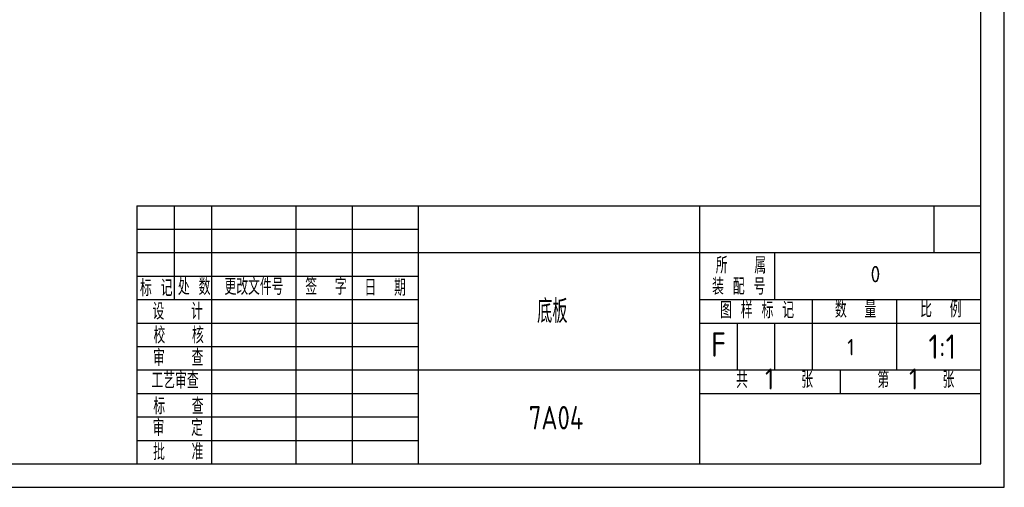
# Model space of a CAD drawing. Header units: millimetres. Extents: x -33921 to -29933, y -26486 to -26076.
# Tile 14 of 34: x -32759 to -32549, y -26376 to -26276. Entities that reach past the tile are written whole.
import ezdxf

# ---------------------------------------------------------------- set-up
doc = ezdxf.new("R2010")
doc.units = ezdxf.units.MM
doc.styles.add('图框文字', font='gbenor.shx', dxfattribs={"bigfont": 'gbcbig.shx'})
doc.styles.add('绘图文字3.5', font='gbenor.shx', dxfattribs={"bigfont": 'gbcbig.shx'})
doc.styles.add('绘图文字5', font='gbenor.shx', dxfattribs={"bigfont": 'gbcbig.shx'})

msp = doc.modelspace()

# ---------------------------------------------------------------- linework, layer by layer
at = {"color": 0, "lineweight": 30}
for p, q in [((-32734.3818, -26315.8444), (-32554.3818, -26315.8444)), ((-32734.3818, -26315.8444), (-32734.3818, -26370.8444)), ((-32726.3818, -26335.8444), (-32726.3818, -26315.8444)), ((-32718.3818, -26370.8444), (-32718.3818, -26315.8444)), ((-32700.3818, -26370.8444), (-32700.3818, -26315.8444)), ((-32688.3818, -26370.8444), (-32688.3818, -26315.8444)), ((-32674.3818, -26315.8444), (-32674.3818, -26370.8444)), ((-32614.3818, -26315.8444), (-32614.3818, -26370.8444)), ((-32564.3818, -26315.8444), (-32564.3818, -26325.8444)), ((-32734.3818, -26320.8444), (-32674.3818, -26320.8444)), ((-32734.3818, -26325.8444), (-32674.3818, -26325.8444)), ((-32674.3818, -26325.8444), (-32554.3818, -26325.8444)), ((-32598.3818, -26325.8444), (-32598.3818, -26335.8444)), ((-32734.3818, -26330.8444), (-32674.3818, -26330.8444)), ((-32734.3818, -26335.8444), (-32674.3818, -26335.8444)), ((-32614.3818, -26335.8444), (-32554.3818, -26335.8444)), ((-32590.3818, -26335.8444), (-32590.3818, -26350.8444)), ((-32572.3818, -26335.8444), (-32572.3818, -26350.8444)), ((-32734.3818, -26340.8444), (-32674.3818, -26340.8444)), ((-32614.3818, -26340.8444), (-32554.3818, -26340.8444)), ((-32606.3818, -26340.8444), (-32606.3818, -26350.8444)), ((-32598.3818, -26340.8444), (-32598.3818, -26350.8444)), ((-32734.3818, -26345.8444), (-32674.3818, -26345.8444)), ((-32734.3818, -26350.8444), (-32674.3818, -26350.8444)), ((-32674.3818, -26350.8444), (-32554.3818, -26350.8444)), ((-32584.3818, -26350.8444), (-32584.3818, -26355.8444)), ((-32734.3818, -26355.8444), (-32674.3818, -26355.8444)), ((-32614.3818, -26355.8444), (-32554.3818, -26355.8444)), ((-32734.3818, -26360.8444), (-32674.3818, -26360.8444)), ((-32734.3818, -26365.8444), (-32674.3818, -26365.8444))]:
    msp.add_line(p, q, dxfattribs=at)
at = {"lineweight": 30}
for points in [[(-32969.3818, -26375.8444), (-32549.3818, -26375.8444), (-32549.3818, -26078.8444), (-32969.3818, -26078.8444)], [(-32944.3818, -26370.8444), (-32554.3818, -26370.8444), (-32554.3818, -26083.8444), (-32944.3818, -26083.8444)]]:
    msp.add_lwpolyline(points, close=True, dxfattribs=at)

# ---------------------------------------------------------------- texts
at = {"color": 0, "lineweight": 30}
for s, height, style, p in [('所   属', 3.5, '图框文字', (-32610.9196, -26330.3042)), ('标 记', 3.5, '图框文字', (-32733.7352, -26335.1311)), ('处 数', 3.5, '图框文字', (-32725.6397, -26334.8907)), ('更改文件号', 3.5, '图框文字', (-32715.7111, -26334.862)), ('签  字', 3.5, '图框文字', (-32698.473, -26334.8346)), ('日  期', 3.5, '图框文字', (-32685.8531, -26335.0462)), ('装 配 号', 3.5, '图框文字', (-32611.699, -26334.8041)), ('图 样 标 记', 3.5, '图框文字', (-32609.9935, -26339.8568)), ('数  量', 3.5, '图框文字', (-32585.506, -26339.7258)), ('比  例', 3.5, '图框文字', (-32567.334, -26339.6504)), ('设   计', 3.5, '图框文字', (-32731.0563, -26340.1181)), ('校   核', 3.5, '图框文字', (-32730.8495, -26345.2045)), ('审   查', 3.5, '图框文字', (-32730.9466, -26349.993)), ('工艺审查', 3.5, '图框文字', (-32731.287, -26354.8214)), ('共      张', 3.5, '图框文字', (-32606.6025, -26354.6772)), ('1', 4.5, '绘图文字3.5', (-32600.4014, -26355.0199)), ('第      张', 3.5, '图框文字', (-32576.4639, -26354.6772)), ('1', 4.5, '绘图文字3.5', (-32569.6842, -26355.0199)), ('标   查', 3.5, '图框文字', (-32730.8927, -26360.3068)), ('审   定', 3.5, '图框文字', (-32731.0335, -26364.9205)), ('批   准', 3.5, '图框文字', (-32730.9396, -26370.0469))]:
    msp.add_text(s, height=height, dxfattribs=dict(at, style=style)).set_placement(p)
at = {"lineweight": 35, "char_height": 3.5, "attachment_point": 2, "style": '绘图文字3.5'}
for s, insert in [('0', (-32576.8723, -26328.6743)), ('1', (-32582.1249, -26344.2327))]:
    msp.add_mtext(s, dxfattribs=dict(at, insert=insert))
at = {"lineweight": 30, "char_height": 5, "width": 69.750513, "attachment_point": 2, "style": '绘图文字3.5'}
for s, insert in [('{\\W0.9;底板}', (-32645.782, -26335.8444)), ('{\\W0.9;7A04}', (-32644.9853, -26358.5192))]:
    msp.add_mtext(s, dxfattribs=dict(at, insert=insert))
at = {"color": 0, "lineweight": 30, "char_height": 5.2, "attachment_point": 1, "style": '绘图文字5'}
for s, insert, width in [('F', (-32611.9135, -26342.8263), 4.398024), ('1:1', (-32565.5485, -26343.2782), 17.3137)]:
    msp.add_mtext(s, dxfattribs=dict(at, insert=insert, width=width))

doc.saveas('drawing.dxf')
